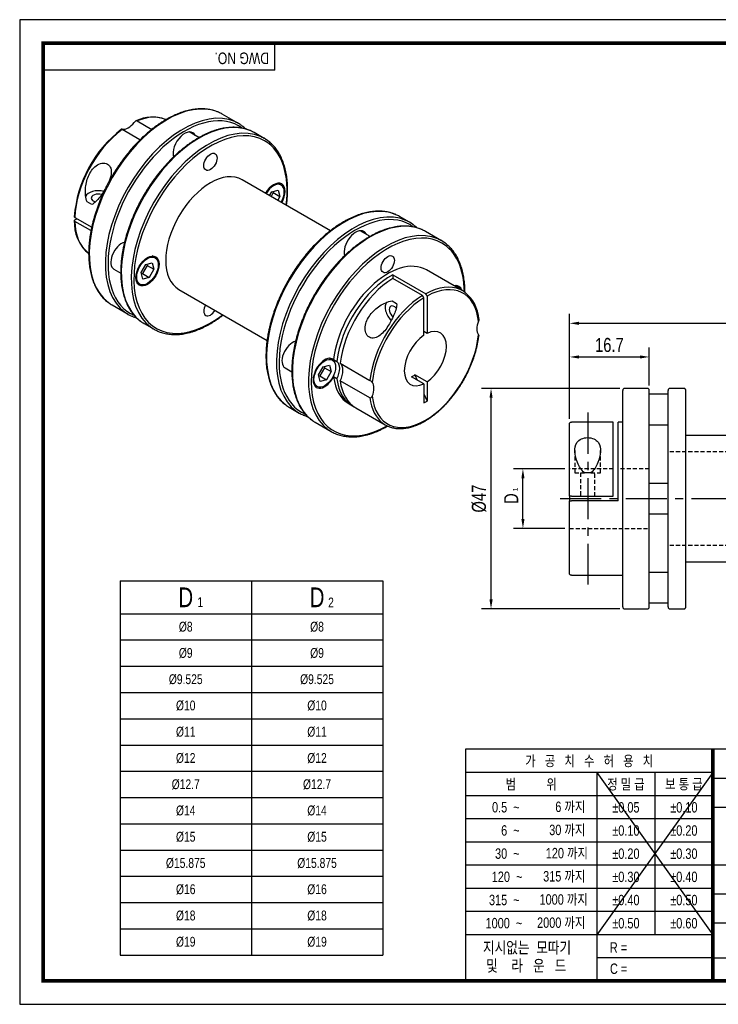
# Model space of a CAD drawing. Header units: millimetres. Extents: x 0 to 297, y 0 to 210.
# Tile 1 of 2: x 0 to 149, y 0 to 210. Entities that reach past the tile are written whole.
import ezdxf
from ezdxf.enums import TextEntityAlignment as Align

# ---------------------------------------------------------------- set-up
doc = ezdxf.new("R2010")
doc.units = ezdxf.units.MM
doc.header["$LTSCALE"] = 7
for name, pattern in [('CENTER', [2, 1.25, -0.25, 0.25, -0.25]), ('CENTER2', [1.125, 0.75, -0.125, 0.125, -0.125]), ('DASHED', [0.75, 0.5, -0.25]), ('HIDDEN', [0.375, 0.25, -0.125]), ('HIDDEN2', [0.1875, 0.125, -0.0625]), ('PHANTOM2', [1.25, 0.625, -0.125, 0.125, -0.125, 0.125, -0.125])]:
    doc.linetypes.add(name, pattern=pattern)
doc.layers.get('0').update_dxf_attribs({"linetype": 'CONTINUOUS'})
doc.layers.get('Defpoints').update_dxf_attribs({"linetype": 'CONTINUOUS'})
for name, color, linetype in [('BM', 2, 'CONTINUOUS'), ('C', 1, 'CENTER2'), ('CT', 1, 'CENTER'), ('D', 7, 'CONTINUOUS'), ('DIM', 7, 'CONTINUOUS'), ('H', 3, 'HIDDEN'), ('HD', 4, 'DASHED'), ('P', 4, 'PHANTOM2')]:
    doc.layers.add(name, color=color, linetype=linetype)
doc.styles.get("Standard").update_dxf_attribs({"font": 'Gulim.ttf', "width": 0.8, "height": 3})
doc.dimstyles.new('LIM', dxfattribs={"dimtxt": 2, "dimasz": 2, "dimexe": 2, "dimexo": 1, "dimgap": 1, "dimtad": 1, "dimdec": 3, "dimzin": 9, "dimdsep": 46, "dimtxsty": 'Standard', "dimcen": 3, "dimclrd": 1, "dimclre": 1, "dimadec": 0, "dimazin": 0, "dimtfac": 1, "dimtdec": 3, "dimtmove": 0, "dimatfit": 3, "dimfxl": 0, "dimtolj": 1, "dimtzin": 0, "dimarcsym": 0})

# ---------------------------------------------------------------- blocks, each defined once
blk = doc.blocks.new('*D118')
at = {"layer": 'Defpoints', "color": 0}
for p in [(207.75, 145.25), (207.75, 123.95), (117.25, 123.85)]:
    blk.add_point(p, dxfattribs=at)
at = {"layer": 'DIM', "color": 1, "lineweight": -2}
for p, q in [((117.25, 124.85), (117.25, 147.25)), ((207.75, 124.95), (207.75, 147.25)), ((119.25, 145.25), (205.75, 145.25))]:
    blk.add_line(p, q, dxfattribs=at)
at = {"layer": 'DIM', "color": 1}
for points in [[(119.25, 145.58), (119.25, 144.91), (117.25, 145.25)], [(205.75, 145.58), (205.75, 144.91), (207.75, 145.25)]]:
    blk.add_solid(points, dxfattribs=at)
at = {"layer": 'DIM', "color": 0, "insert": (162.5, 147.78), "char_height": 3, "attachment_point": 5}
blk.add_mtext('\\A1;90.5', dxfattribs=at)
blk = doc.blocks.new('*D119')
at = {"layer": 'Defpoints', "color": 0}
for p in [(134.25, 138.07), (134.25, 130.95), (117.25, 123.85)]:
    blk.add_point(p, dxfattribs=at)
at = {"layer": 'DIM', "color": 1, "lineweight": -2}
for p, q in [((117.25, 124.85), (117.25, 140.07)), ((134.25, 131.95), (134.25, 140.07)), ((119.25, 138.07), (132.25, 138.07))]:
    blk.add_line(p, q, dxfattribs=at)
at = {"layer": 'DIM', "color": 1}
for points in [[(119.25, 138.4), (119.25, 137.73), (117.25, 138.07)], [(132.25, 138.4), (132.25, 137.73), (134.25, 138.07)]]:
    blk.add_solid(points, dxfattribs=at)
at = {"layer": 'DIM', "color": 0, "insert": (125.75, 140.61), "char_height": 3, "attachment_point": 5}
blk.add_mtext('\\A1;16.7', dxfattribs=at)
blk = doc.blocks.new('*D120')
at = {"layer": 'Defpoints', "color": 0}
for p in [(107.31, 114.2), (117.25, 114.2), (117.25, 101.5)]:
    blk.add_point(p, dxfattribs=at)
at = {"layer": 'DIM', "color": 1, "lineweight": -2}
for p, q in [((116.25, 114.2), (105.31, 114.2)), ((107.31, 103.5), (107.31, 112.2)), ((116.25, 101.5), (105.31, 101.5))]:
    blk.add_line(p, q, dxfattribs=at)
at = {"layer": 'DIM', "color": 1}
for points in [[(106.98, 112.2), (107.64, 112.2), (107.31, 114.2)], [(106.98, 103.5), (107.64, 103.5), (107.31, 101.5)]]:
    blk.add_solid(points, dxfattribs=at)
at = {"layer": 'DIM', "color": 0, "insert": (104.81, 107.85), "char_height": 3, "attachment_point": 5, "rotation": 90}
blk.add_mtext('\\A1;D', dxfattribs=at)
blk = doc.blocks.new('*D121')
at = {"layer": 'Defpoints', "color": 0}
for p in [(100.51, 131.35), (128.98, 131.35), (128.98, 84.35)]:
    blk.add_point(p, dxfattribs=at)
at = {"layer": 'DIM', "color": 1, "lineweight": -2}
for p, q in [((127.98, 131.35), (98.51, 131.35)), ((100.51, 86.35), (100.51, 129.35)), ((127.98, 84.35), (98.51, 84.35))]:
    blk.add_line(p, q, dxfattribs=at)
at = {"layer": 'DIM', "color": 1}
for points in [[(100.18, 129.35), (100.85, 129.35), (100.51, 131.35)], [(100.18, 86.35), (100.85, 86.35), (100.51, 84.35)]]:
    blk.add_solid(points, dxfattribs=at)
at = {"layer": 'DIM', "color": 0, "insert": (97.97, 107.85), "char_height": 3, "attachment_point": 5, "rotation": 90}
blk.add_mtext('\\A1;%%c47', dxfattribs=at)

msp = doc.modelspace()

# ---------------------------------------------------------------- linework, layer by layer
for p, q in [((54.43705, 199.23234), (54.43705, 205)), ((54.43705, 199.23234), (5, 199.23234)), ((21.40367, 90.30232), (77.40367, 90.30232)), ((21.40367, 90.30232), (21.40367, 10.50232)), ((77.40367, 90.30232), (77.40367, 10.50232)), ((95.07575, 54.43705), (95.07575, 5)), ((147.8086, 54.43705), (95.07575, 54.43705)), ((292, 54.43705), (147.8086, 54.43705)), ((147.8086, 54.43705), (147.8086, 5)), ((147.8086, 49.42948), (95.07575, 49.42948)), ((147.8086, 49.42948), (123.09008, 14.82355)), ((123.09008, 49.42948), (147.8086, 14.82355)), ((123.09008, 49.42948), (123.09008, 5)), ((135.44934, 49.42948), (135.44934, 14.82355)), ((147.8086, 48.25742), (292, 48.25742)), ((147.8086, 44.48577), (95.07575, 44.48577)), ((147.8086, 42.07779), (292, 42.07779)), ((147.8086, 39.54207), (95.07575, 39.54207)), ((147.8086, 34.59837), (95.07575, 34.59837)), ((147.8086, 29.65466), (95.07575, 29.65466)), ((147.8086, 29.71852), (292, 29.71852)), ((147.8086, 24.71096), (95.07575, 24.71096)), ((147.8086, 23.53889), (221.96418, 23.53889)), ((147.8086, 19.76725), (95.07575, 19.76725)), ((147.8086, 17.35926), (292, 17.35926)), ((147.8086, 14.82355), (95.07575, 14.82355)), ((21.40367, 10.50232), (77.40367, 10.50232)), ((147.8086, 9.87984), (123.09008, 9.87984)), ((147.8086, 9.87984), (221.96418, 9.87984))]:
    msp.add_line(p, q)
at = {"color": 4}
for p, q in [((49.40367, 90.30232), (49.40367, 10.50232)), ((21.40367, 83.30232), (77.40367, 83.30232))]:
    msp.add_line(p, q, dxfattribs=at)
at = {"color": 1}
for p, q in [((21.40367, 77.70232), (77.40367, 77.70232)), ((21.40367, 72.10232), (77.40367, 72.10232)), ((21.40367, 66.50232), (77.40367, 66.50232)), ((21.40367, 60.90232), (77.40367, 60.90232)), ((21.40367, 55.30232), (77.40367, 55.30232)), ((21.40367, 49.70232), (77.40367, 49.70232)), ((21.40367, 44.10232), (77.40367, 44.10232)), ((21.40367, 38.50232), (77.40367, 38.50232)), ((21.40367, 32.90232), (77.40367, 32.90232)), ((21.40367, 27.30232), (77.40367, 27.30232)), ((21.40367, 21.70232), (77.40367, 21.70232)), ((21.40367, 16.10232), (77.40367, 16.10232))]:
    msp.add_line(p, q, dxfattribs=at)
msp.add_lwpolyline([(297, 210), (0, 210), (0, 0), (297, 0)], close=True)
msp.add_lwpolyline([(292, 205, 0.8, 0.8, 0), (5, 205, 0.8, 0.8, 0), (5, 5, 0.8, 0.8, 0), (292, 5, 0.8, 0.8, 0)], format="xyseb", close=True)
at = {"const_width": 0.82395}
msp.add_lwpolyline([(147.8086, 5), (147.8086, 54.43705)], dxfattribs=at)
at = {"layer": 'BM', "linetype": 'Continuous'}
for p, q in [((46.6319, 187.86952), (43.19065, 189.85633)), ((25.03699, 188.40448), (28.16272, 186.59984)), ((25.63184, 184.3424), (21.81655, 186.54516)), ((38.23008, 184.85107), (36.14023, 186.05764)), ((52.14733, 184.68518), (50.02601, 185.90993)), ((66.25144, 164.99517), (47.43018, 175.86163)), ((55.74021, 174.74159), (55.09069, 175.11659)), ((53.28167, 172.48327), (53.74918, 173.29303)), ((54.06702, 173.10953), (53.5995, 172.29977)), ((53.74918, 173.29303), (55.11521, 173.65906)), ((53.99985, 173.3602), (54.06702, 173.10953)), ((54.06702, 173.10953), (55.48123, 172.29303)), ((55.48123, 172.29303), (55.01372, 171.48327)), ((55.11521, 173.65906), (55.48123, 172.29303)), ((15.35959, 170.57816), (14.3942, 171.13553)), ((83.11861, 166.80391), (80.99729, 168.02865)), ((11.76487, 167.80679), (15.35267, 165.73537)), ((15.20233, 165.00567), (11.76487, 166.99029)), ((11.765, 167.31697), (12.18913, 167.56184)), ((74.71679, 163.78545), (72.62694, 164.99203)), ((89.95398, 162.85751), (86.51272, 164.84432)), ((28.87015, 159.22815), (28.22063, 159.60315)), ((25.87912, 156.04754), (26.87912, 157.7796)), ((27.19696, 157.59609), (26.19696, 155.86404)), ((26.87912, 157.7796), (28.24515, 158.14562)), ((27.12979, 157.84676), (27.19696, 157.59609)), ((27.19696, 157.59609), (28.61117, 156.7796)), ((28.24515, 158.14562), (28.61117, 156.7796)), ((20.10472, 156.78332), (21.54476, 155.95192)), ((26.24515, 154.68152), (25.87912, 156.04754)), ((26.19696, 155.86404), (25.94629, 155.79687)), ((26.19696, 155.86404), (27.61117, 155.04754)), ((28.61117, 156.7796), (27.61117, 155.04754)), ((79.54748, 155.6045), (86.57141, 151.54923)), ((79.54748, 155.6045), (79.54748, 154.788)), ((94.46785, 152.16852), (86.73682, 156.63203)), ((24.97063, 153.97399), (25.62015, 153.59899)), ((27.61117, 155.04754), (26.24515, 154.68152)), ((85.8643, 151.14098), (79.54748, 154.788)), ((33.93018, 152.47894), (52.75103, 141.61272)), ((93.54685, 152.91391), (92.89733, 153.28891)), ((19.69065, 149.15314), (23.1319, 147.16633)), ((79.39594, 150.0287), (80.36134, 149.47133)), ((86.14714, 142.68033), (86.14714, 150.65093)), ((86.85425, 151.05918), (86.85425, 143.08858)), ((26.52601, 145.20674), (28.64733, 143.98199)), ((86.85425, 143.08858), (86.14714, 143.49683)), ((66.67679, 137.40048), (66.02727, 137.77548)), ((66.93121, 137.53029), (67.63831, 137.12205)), ((68.34542, 136.7138), (74.66224, 133.06678)), ((56.59143, 135.71771), (58.03147, 134.88631)), ((63.68577, 134.21987), (64.68577, 135.95192)), ((65.0036, 135.76842), (64.0036, 134.03637)), ((64.68577, 135.95192), (66.05179, 136.31795)), ((64.93644, 136.01909), (65.0036, 135.76842)), ((65.0036, 135.76842), (66.41782, 134.95192)), ((66.41782, 134.95192), (65.41782, 133.21987)), ((66.05179, 136.31795), (66.41782, 134.95192)), ((64.05179, 132.85384), (63.68577, 134.21987)), ((64.0036, 134.03637), (63.75293, 133.9692)), ((64.0036, 134.03637), (65.41782, 133.21987)), ((65.41782, 133.21987), (64.05179, 132.85384)), ((67.63831, 133.40341), (66.93121, 133.81166)), ((74.66224, 129.34814), (68.34542, 132.99516)), ((86.14714, 132.34302), (83.54419, 133.84584)), ((84.25129, 134.25408), (84.77025, 133.13797)), ((86.85425, 132.75127), (84.25129, 134.25408)), ((86.14714, 132.34302), (86.14714, 128.24766)), ((86.85425, 132.75127), (86.85425, 128.65591)), ((62.77727, 132.14631), (63.42679, 131.77131)), ((128.58497, 84.74729), (128.58497, 130.94729)), ((133.85164, 131.34729), (128.98497, 131.34729)), ((134.25164, 84.74729), (134.25164, 130.94729)), ((138.25164, 84.74729), (138.25164, 130.94729)), ((141.65164, 131.34729), (138.65164, 131.34729)), ((142.05164, 84.74729), (142.05164, 130.94729)), ((86.14714, 130.17668), (86.85425, 128.65591)), ((86.14714, 128.24766), (86.85425, 128.65591)), ((138.25164, 130.09729), (134.25164, 130.09729)), ((57.49729, 127.32546), (59.61861, 126.10072)), ((70.23682, 128.05319), (70.94393, 127.64495)), ((71.65103, 127.2367), (77.96785, 123.58968)), ((63.01272, 124.14112), (66.45398, 122.15431)), ((126.58497, 124.1894), (117.65164, 124.1894)), ((126.58497, 108.34729), (126.58497, 124.1894)), ((127.58497, 107.34729), (127.58497, 124.1894)), ((128.58497, 124.1894), (127.58497, 124.1894)), ((117.25164, 108.34729), (117.25164, 123.84624)), ((134.25164, 123.59729), (138.25164, 123.59729)), ((157.59652, 121.34729), (142.05164, 121.34729)), ((138.25164, 111.09729), (134.25164, 111.09729)), ((117.65164, 108.34729), (117.25164, 108.34729)), ((117.25164, 108.34729), (117.25164, 107.34729)), ((117.25164, 91.84835), (117.25164, 107.34729)), ((117.25164, 107.34729), (117.65164, 107.34729)), ((117.65164, 108.34729), (126.58497, 108.34729)), ((127.58497, 107.34729), (117.65164, 107.34729)), ((134.25164, 104.59729), (138.25164, 104.59729)), ((142.05164, 94.34729), (157.59652, 94.34729)), ((117.65164, 91.50519), (128.58497, 91.50519)), ((138.25164, 92.09729), (134.25164, 92.09729)), ((128.98497, 84.34729), (133.85164, 84.34729)), ((134.25164, 85.59729), (138.25164, 85.59729)), ((138.65164, 84.34729), (141.65164, 84.34729))]:
    msp.add_line(p, q, dxfattribs=at)
for centre, radius, start, end in [((28.2988, 181.27462), 7.94467, 69.5293077, 116.314844), ((37.73484, 165.95107), 26.16346, 127.7751441, 175.5639536), ((20.21652, 166.7143), 8.57903, 177.0860601, 229.465493), ((86.22984, 151.02544), 0.62532, 3.0931183, 56.8913089), ((89.97761, 145.67081), 7.93675, 3.6966697, 50.9027948), ((85.52273, 150.61719), 0.62532, 3.0931182, 56.891309), ((73.78768, 131.41017), 1.87329, 41.6364203, 62.1694587), ((128.98497, 130.94729), 0.4, 90, 180), ((133.85164, 130.94729), 0.4, 0, 90), ((138.65164, 130.94729), 0.4, 90, 180), ((141.65164, 130.94729), 0.4, 0, 90), ((128.98497, 84.74729), 0.4, 180, 270), ((133.85164, 84.74729), 0.4, 270, 0), ((138.65164, 84.74729), 0.4, 180, 270), ((141.65164, 84.74729), 0.4, 270, 0)]:
    msp.add_arc(centre, radius, start, end, dxfattribs=at)
for centre, major_axis, ratio, start_param, end_param in [((31.44065, 169.50473), (-11.75, -20.3516), 0.577350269, 3.20450987, 6.216325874), ((34.8819, 167.51792), (11.75, 20.3516), 0.577350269, 0.065087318, 3.07977291), ((35.16474, 167.35462), (-11.55, -20.00519), 0.577350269, 3.076388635, 6.283185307), ((38.27601, 165.55833), (11.75, 20.3516), 0.577350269, 0.06277459, 3.076603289), ((23.42677, 174.13155), (-8.25, -14.28942), 0.577350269, 3.208502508, 3.788537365), ((31.44065, 169.50473), (-11.75, -20.3516), 0.577350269, 3.141592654, 3.20450987), ((23.14393, 189.80828), (-1.75, -3.03109), 0.577350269, 0.244882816, 1.32591351), ((40.39733, 164.33359), (-11.75, -20.3516), 0.577350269, 3.208449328, 6.220124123), ((40.68018, 164.17029), (11.55, 20.00519), 0.577350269, 0, 4.088229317), ((23.42677, 174.13155), (-8.25, -14.28942), 0.577350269, 3.200608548, 3.208502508), ((34.8819, 167.51792), (11.75, 20.3516), 0.577350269, 0, 0.065087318), ((34.8819, 167.51792), (11.75, 20.3516), 0.577350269, 6.220124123, 6.283185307), ((23.42677, 174.13155), (8.25, 14.28942), 0.577350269, 0.923851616, 2.32588682), ((35.16474, 182.86806), (-1.75, -3.03109), 0.577350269, 2.761341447, 5.77666073), ((38.27601, 165.55833), (11.75, 20.3516), 0.577350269, 0, 0.06277459), ((40.39733, 164.33359), (-11.75, -20.3516), 0.577350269, 3.07977291, 3.208449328), ((40.68018, 164.17029), (11.55, 20.00519), 0.577350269, 5.336548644, 6.283185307), ((40.68018, 164.17029), (-6.75, -11.69134), 0.577350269, 3.141592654, 6.283185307), ((54.11521, 171.92701), (1.75, 3.03109), 0.577350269, 0, 1.552232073), ((54.11521, 171.92701), (1.625, 2.81458), 0.577350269, 0, 1.55080387), ((54.11521, 171.92701), (1.625, 2.81458), 0.577350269, 4.732381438, 6.283185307), ((54.11521, 171.92701), (1.75, 3.03109), 0.577350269, 4.730953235, 6.283185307), ((16.76058, 171.94439), (2.75, 0), 0.577350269, 1.129064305, 2.929788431), ((16.76058, 171.94439), (1.5, 0), 0.577350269, 1.067256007, 4.315657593), ((69.24729, 147.67706), (11.75, 20.3516), 0.577350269, 0.062917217, 3.07473322), ((71.36861, 146.45231), (-11.75, -20.3516), 0.577350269, 3.206679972, 6.221365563), ((71.65145, 146.28901), (11.55, 20.00519), 0.577350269, 0, 3.207309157), ((74.76272, 144.49272), (11.75, 20.3516), 0.577350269, 0.06277459, 3.076603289), ((69.24729, 147.67706), (11.75, 20.3516), 0.577350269, 0, 0.062917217), ((23.42677, 174.13155), (8.25, 14.28942), 0.577350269, 2.38650216, 3.077443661), ((78.20398, 142.50591), (-11.75, -20.3516), 0.577350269, 3.208449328, 6.220124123), ((71.36861, 146.45231), (-11.75, -20.3516), 0.577350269, 3.07853147, 3.206679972), ((71.65145, 146.28901), (11.55, 20.00519), 0.577350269, 6.217981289, 6.283185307), ((78.48682, 142.34261), (11.55, 20.00519), 0.577350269, 0, 3.917759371), ((71.65145, 161.80245), (1.75, 3.03109), 0.577350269, 0, 2.634984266), ((71.65145, 161.80245), (1.75, 3.03109), 0.577350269, 5.9029341, 6.283185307), ((74.76272, 144.49272), (11.75, 20.3516), 0.577350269, 0, 0.06277459), ((21.72972, 159.59791), (-1.625, -2.81458), 0.577350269, 3.651842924, 6.283185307), ((78.20398, 142.50591), (-11.75, -20.3516), 0.577350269, 3.07977291, 3.208449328), ((78.48682, 142.34261), (11.55, 20.00519), 0.577350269, 5.507018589, 6.283185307), ((23.42677, 174.13155), (8.25, 14.28942), 0.577350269, 3.077443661, 3.082190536), ((78.48682, 142.34261), (-8.25, -14.28942), 0.577350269, 3.141592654, 5.359333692), ((79.19393, 141.93436), (8.25, 14.28942), 0.577350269, 0.755090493, 2.217741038), ((79.90103, 141.52612), (8.25, 14.28942), 0.577350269, 0.815705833, 2.217741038), ((86.21785, 137.8791), (-8.25, -14.28942), 0.577350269, 3.204676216, 3.896683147), ((86.5007, 137.7158), (-8.05, -13.94301), 0.577350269, 2.468293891, 3.895929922), ((91.92185, 150.09933), (1.75, 3.03109), 0.577350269, 5.779285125, 6.78708549), ((91.92185, 150.09933), (-1.625, -2.81458), 0.577350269, 2.802533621, 3.480651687), ((86.21785, 137.8791), (-8.25, -14.28942), 0.577350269, 3.079946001, 3.204676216), ((31.44065, 169.50473), (-11.75, -20.3516), 0.577350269, 6.216325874, 6.283185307), ((40.68018, 148.65685), (1, 1.73205), 0.577350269, 1.603287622, 4.679897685), ((40.68018, 148.65685), (-1, -1.73205), 0.577350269, 4.744880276, 6.283185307), ((86.21785, 137.8791), (-8.25, -14.28942), 0.577350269, 3.957298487, 5.359333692), ((86.5007, 137.7158), (8.05, 13.94301), 0.577350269, 0.816459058, 2.244095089), ((79.87864, 147.57493), (1.375, -2.38157), 0.577350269, 3.354561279, 5.154652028), ((34.8819, 167.51792), (11.75, 20.3516), 0.577350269, 3.07977291, 3.208449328), ((35.16474, 167.35462), (-11.55, -20.00519), 0.577350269, 0, 0.065716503), ((40.68018, 148.65685), (-1, -1.73205), 0.577350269, 0, 1.538305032), ((79.87864, 147.57493), (-0.75, 1.29904), 0.577350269, 0, 2.075280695), ((79.87864, 147.57493), (-0.75, 1.29904), 0.577350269, 5.105016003, 6.283185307), ((38.27601, 165.55833), (11.75, 20.3516), 0.577350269, 3.076603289, 3.141592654), ((99.93573, 145.47252), (-1.75, -3.03109), 0.577350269, 4.957271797, 6.038302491), ((40.39733, 164.33359), (-11.75, -20.3516), 0.577350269, 6.220124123, 6.283185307), ((40.39733, 164.33359), (-11.75, -20.3516), 0.577350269, 0, 0.065087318), ((86.5007, 137.7158), (-3.175, -5.49926), 0.577350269, 0.864219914, 3.848169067), ((58.21643, 138.5323), (1.625, 2.81458), 0.577350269, 0.51025027, 3.141592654), ((86.5007, 137.7158), (8.05, 13.94301), 0.577350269, 2.468293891, 5.385687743), ((86.5007, 137.7158), (3.175, 5.49926), 0.577350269, 0.864219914, 3.848169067), ((65.05179, 134.5859), (-1.75, -3.03109), 0.577350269, 3.064602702, 7.930971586), ((65.7589, 134.17765), (1.75, 3.03109), 0.577350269, 4.789378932, 6.206195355), ((66.466, 133.7694), (1.75, 3.03109), 0.577350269, 4.789378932, 6.206195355), ((78.48682, 142.34261), (8.25, 14.28942), 0.577350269, 2.494647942, 3.141592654), ((79.19393, 141.93436), (8.25, 14.28942), 0.577350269, 2.494647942, 3.184460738), ((79.90103, 141.52612), (8.25, 14.28942), 0.577350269, 2.494647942, 3.141592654), ((73.06567, 129.95908), (1.75, 3.03109), 0.577350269, 4.957271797, 6.038302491), ((80.61261, 141.11529), (2.81592, -7.31643), 0.656786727, 0.024242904, 0.181886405), ((86.21785, 137.8791), (8.25, 14.28942), 0.577350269, 2.494647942, 3.074690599), ((69.24729, 147.67706), (11.75, 20.3516), 0.577350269, 3.07473322, 3.141592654), ((71.36861, 146.45231), (-11.75, -20.3516), 0.577350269, 6.221365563, 6.283185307), ((71.36861, 146.45231), (-11.75, -20.3516), 0.577350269, 0, 0.066856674), ((74.76272, 144.49272), (11.75, 20.3516), 0.577350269, 3.076603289, 3.141592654), ((86.21785, 137.8791), (8.25, 14.28942), 0.577350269, 3.074690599, 3.203253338), ((78.20398, 142.50591), (-11.75, -20.3516), 0.577350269, 6.220124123, 6.283185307), ((78.20398, 142.50591), (-11.75, -20.3516), 0.577350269, 0, 0.065087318)]:
    msp.add_ellipse(centre, major_axis=major_axis, ratio=ratio, start_param=start_param, end_param=end_param, dxfattribs=at)
for centre, major_axis in [((40.68018, 179.68372), (1, 1.73205)), ((40.68018, 179.68372), (-1, -1.73205)), ((27.24515, 156.41357), (1.75, 3.03109)), ((27.24515, 156.41357), (-1.625, -2.81458)), ((78.48682, 157.85605), (1, 1.73205)), ((78.48682, 157.85605), (1, 1.73205)), ((65.05179, 134.5859), (1.625, 2.81458))]:
    msp.add_ellipse(centre, major_axis=major_axis, ratio=0.577350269, dxfattribs=at)
for points, knots in [([(42.40098, 190.25212), (42.2925, 190.30053), (42.05074, 190.40751), (41.60418, 190.56447), (41.09438, 190.71211), (40.56608, 190.82961), (40.02571, 190.91613), (39.47247, 190.97166), (38.90753, 190.99603), (38.33159, 190.98916), (37.74553, 190.95101), (37.15022, 190.88158), (36.54657, 190.78095), (35.93551, 190.64927), (35.31796, 190.48671), (34.69489, 190.29353), (34.06722, 190.07005), (33.43592, 189.8166), (32.80191, 189.53361), (32.16615, 189.22151), (31.52955, 188.8808), (30.89304, 188.51202), (30.25756, 188.11572), (29.62399, 187.69253), (28.99325, 187.24308), (28.36622, 186.76804), (27.74379, 186.26812), (27.12683, 185.74406), (26.51623, 185.19664), (25.91283, 184.62664), (25.31749, 184.03491), (24.73104, 183.4223), (24.15431, 182.7897), (23.58812, 182.13802), (23.03326, 181.46822), (22.49052, 180.78124), (21.96067, 180.07809), (21.44446, 179.35976), (20.94262, 178.6273), (20.45587, 177.88175), (19.9849, 177.12418), (19.53037, 176.35568), (19.09295, 175.57734), (18.67326, 174.79029), (18.2719, 173.99564), (17.88944, 173.19453), (17.52644, 172.38811), (17.18343, 171.57753), (16.8609, 170.76393), (16.55931, 169.94849), (16.27912, 169.13236), (16.02073, 168.3167), (15.78453, 167.50268), (15.57087, 166.69145), (15.38007, 165.88415), (15.21243, 165.08195), (15.06821, 164.28598), (14.94764, 163.49737), (14.85093, 162.71725), (14.77823, 161.94672), (14.7297, 161.18688), (14.70543, 160.43883), (14.7055, 159.70363), (14.72996, 158.98236), (14.77882, 158.27605), (14.85204, 157.58575), (14.94956, 156.91249), (15.07129, 156.25727), (15.21708, 155.62109), (15.38676, 155.00492), (15.58008, 154.40971), (15.79678, 153.8364), (16.03652, 153.28588), (16.29893, 152.75904), (16.58359, 152.25669), (16.88998, 151.77965), (17.21766, 151.32855), (17.56581, 150.90447), (17.93477, 150.50648), (18.32036, 150.14085), (18.65454, 149.85565), (18.84331, 149.71908), (18.90838, 149.67222)], [0, 0, 0, 0, 0.007679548, 0.020152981, 0.032637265, 0.045136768, 0.057654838, 0.070193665, 0.082754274, 0.095336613, 0.107939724, 0.120561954, 0.133201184, 0.145855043, 0.158521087, 0.171196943, 0.183880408, 0.196569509, 0.209262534, 0.221958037, 0.234654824, 0.24735181, 0.260048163, 0.272743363, 0.285437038, 0.298128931, 0.310818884, 0.323506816, 0.33619271, 0.348876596, 0.361558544, 0.374238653, 0.386917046, 0.39959386, 0.412269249, 0.424943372, 0.437616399, 0.450288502, 0.462959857, 0.475630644, 0.488301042, 0.500971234, 0.513641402, 0.526311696, 0.538982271, 0.551653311, 0.564325, 0.57699752, 0.589671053, 0.602345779, 0.615021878, 0.62769952, 0.640378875, 0.6530601, 0.66574334, 0.678428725, 0.69111636, 0.703806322, 0.716498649, 0.729193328, 0.741890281, 0.754589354, 0.767290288, 0.779992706, 0.792696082, 0.80539955, 0.818102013, 0.830802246, 0.843498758, 0.856189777, 0.86887326, 0.881546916, 0.894208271, 0.906854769, 0.919483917, 0.932093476, 0.94468168, 0.957247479, 0.969790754, 0.982312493, 0.994814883, 1, 1, 1, 1]), ([(25.03699, 188.40448), (24.98987, 188.43168), (24.93224, 188.43871), (24.81442, 188.41899), (24.75533, 188.3931), (24.59047, 188.29118), (24.49678, 188.19398), (24.41744, 188.0932)], [0, 0, 0, 0, 0.25, 0.25, 0.5, 0.5, 1, 1, 1, 1]), ([(49.23923, 186.3069), (49.21879, 186.31661), (49.0516, 186.39584), (48.69045, 186.5316), (48.18982, 186.69532), (47.66794, 186.82804), (47.13429, 186.93013), (46.58722, 187.00125), (46.02811, 187.04129), (45.45758, 187.05012), (44.87651, 187.02768), (44.28573, 186.97396), (43.68616, 186.88899), (43.0787, 186.77289), (42.46429, 186.62581), (41.84388, 186.44798), (41.2184, 186.23968), (40.5888, 186.00124), (39.95604, 185.73303), (39.32104, 185.4355), (38.68474, 185.10909), (38.04808, 184.75434), (37.41196, 184.37179), (36.77732, 183.96204), (36.14504, 183.52569), (35.51604, 183.06342), (34.89119, 182.57591), (34.27138, 182.06388), (33.65747, 181.5281), (33.05035, 180.96934), (32.45085, 180.38842), (31.85983, 179.78618), (31.27812, 179.16351), (30.70653, 178.52131), (30.14588, 177.86049), (29.59695, 177.18201), (29.06055, 176.48688), (28.53733, 175.77595), (28.02842, 175.05084), (27.53313, 174.31032), (27.0574, 173.56393), (26.66509, 172.91739), (26.45814, 172.56193), (26.3796, 172.42673)], [0, 0, 0, 0, 0.002925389, 0.027829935, 0.052751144, 0.077698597, 0.10268005, 0.127701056, 0.15276482, 0.177872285, 0.203022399, 0.2282125, 0.253438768, 0.278696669, 0.303981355, 0.329287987, 0.354611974, 0.379949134, 0.405295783, 0.430648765, 0.456005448, 0.481363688, 0.506721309, 0.53207711, 0.557430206, 0.582779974, 0.608126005, 0.633468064, 0.658806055, 0.684139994, 0.709469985, 0.734796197, 0.760118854, 0.785438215, 0.810754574, 0.836068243, 0.861379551, 0.88668884, 0.911996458, 0.93730276, 0.962608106, 0.987912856, 1, 1, 1, 1]), ([(48.20424, 186.68842), (48.13633, 186.75322), (47.93667, 186.93779), (47.65406, 187.17813), (47.45209, 187.32394), (47.37101, 187.38215)], [0.97444290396, 0.97444290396, 0.97444290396, 0.97444290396, 0.98104260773, 0.99354558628, 1, 1, 1, 1]), ([(21.87041, 186.62267), (21.79065, 186.63189), (21.72911, 186.63929), (21.70003, 186.62909), (21.70153, 186.62174), (21.73622, 186.5934), (21.76951, 186.57232), (21.81655, 186.54516)], [0, 0, 0, 0, 0.5, 0.5, 0.75, 0.75, 1, 1, 1, 1]), ([(56.89468, 170.40005), (56.90981, 170.51109), (56.95814, 170.88254), (57.02658, 171.5094), (57.08716, 172.2747), (57.12351, 173.02875), (57.13556, 173.77047), (57.12324, 174.49881), (57.08653, 175.2127), (57.02543, 175.91109), (56.93999, 176.59296), (56.83029, 177.25728), (56.69645, 177.90306), (56.53864, 178.52931), (56.35705, 179.13507), (56.15195, 179.7194), (55.92363, 180.28137), (55.67245, 180.8201), (55.39881, 181.33474), (55.10317, 181.82448), (54.78604, 182.28852), (54.4479, 182.72633), (54.08962, 183.13664), (53.71074, 183.5212), (53.31587, 183.87082), (53.02557, 184.1075), (52.88177, 184.20588), (52.87419, 184.21107)], [0.4074218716, 0.4074218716, 0.4074218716, 0.4074218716, 0.4181891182, 0.4435241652, 0.4688638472, 0.4942079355, 0.5195560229, 0.5449074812, 0.5702614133, 0.5956165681, 0.620970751, 0.6463217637, 0.671666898, 0.697002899, 0.7223259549, 0.7476317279, 0.7729154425, 0.7981720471, 0.8233964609, 0.8485839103, 0.8737303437, 0.8988328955, 0.9238903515, 0.9489035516, 0.9738756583, 0.9988122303, 1, 1, 1, 1]), ([(14.3942, 171.13553), (14.19386, 171.55633), (14.10715, 172.02411), (14.00428, 172.96214), (13.9986, 173.43046), (14.08668, 174.83417), (14.28636, 175.76396), (15.01559, 177.48387), (15.56849, 178.30103), (16.674, 179.10824), (17.09023, 179.30614), (17.94367, 179.45483), (18.36212, 179.39785), (19.03159, 179.01714), (19.27661, 178.69047), (19.52358, 177.91891), (19.53531, 177.47127), (19.40045, 176.47938), (19.23199, 175.93723), (19.01348, 175.41097)], [0, 0, 0, 0, 0.0625, 0.0625, 0.125, 0.125, 0.25, 0.25, 0.375, 0.375, 0.4375, 0.4375, 0.5, 0.5, 0.5625, 0.5625, 0.625, 0.625, 0.7004865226, 0.7004865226, 0.7004865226, 0.7004865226]), ([(18.16531, 173.74938), (17.82401, 173.17558), (17.45668, 172.64214), (16.81309, 171.81204), (16.54551, 171.49622), (15.98513, 170.9415), (15.69704, 170.68762), (15.35959, 170.57816)], [0.7836631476, 0.7836631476, 0.7836631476, 0.7836631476, 0.875, 0.875, 0.9375, 0.9375, 1, 1, 1, 1]), ([(26.3796, 172.42673), (26.29377, 172.27706), (26.08295, 171.90852), (25.71299, 171.23241), (25.30528, 170.44671), (24.91258, 169.64725), (24.54004, 168.84372), (24.18696, 168.03496), (23.85419, 167.22275), (23.54212, 166.40807), (23.25123, 165.59214), (22.98194, 164.7761), (22.73465, 163.96112), (22.50973, 163.14835), (22.30752, 162.33896), (22.12832, 161.53408), (21.97241, 160.73486), (21.84004, 159.94245), (21.73143, 159.15796), (21.64676, 158.38252), (21.58619, 157.61722), (21.54983, 156.86317), (21.53779, 156.12144), (21.55011, 155.39311), (21.58682, 154.67922), (21.64792, 153.98083), (21.73336, 153.29896), (21.84306, 152.63464), (21.9769, 151.98886), (22.13471, 151.36261), (22.31629, 150.75685), (22.5214, 150.17252), (22.74971, 149.61055), (23.0009, 149.07182), (23.27454, 148.55718), (23.57017, 148.06745), (23.88735, 147.60334), (24.2253, 147.16579), (24.58429, 146.75452), (24.96052, 146.37355), (25.36026, 146.01507), (25.61469, 145.81991), (25.76306, 145.70714)], [0, 0, 0, 0, 0.01335722, 0.038698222, 0.064040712, 0.089383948, 0.114728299, 0.14007413, 0.165421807, 0.190771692, 0.216124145, 0.241479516, 0.266838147, 0.292200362, 0.317566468, 0.34293674, 0.368311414, 0.393690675, 0.419074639, 0.444463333, 0.469856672, 0.495254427, 0.520656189, 0.54606133, 0.571468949, 0.596877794, 0.622285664, 0.647690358, 0.673089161, 0.698478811, 0.723855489, 0.749214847, 0.774552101, 0.799862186, 0.825140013, 0.850380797, 0.875580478, 0.900736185, 0.925846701, 0.950912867, 0.975937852, 1, 1, 1, 1]), ([(80.20762, 168.42445), (80.09914, 168.47285), (79.85738, 168.57984), (79.41083, 168.7368), (78.90102, 168.88443), (78.37272, 169.00194), (77.83235, 169.08845), (77.27911, 169.14399), (76.71417, 169.16836), (76.13823, 169.16149), (75.55217, 169.12333), (74.95687, 169.0539), (74.35322, 168.95328), (73.74215, 168.82159), (73.12461, 168.65903), (72.50153, 168.46586), (71.87386, 168.24237), (71.24256, 167.98893), (70.60856, 167.70593), (69.97279, 167.39383), (69.33619, 167.05313), (68.69969, 166.68434), (68.0642, 166.28805), (67.43063, 165.86486), (66.79989, 165.4154), (66.17286, 164.94036), (65.55043, 164.44045), (64.93348, 163.91639), (64.32287, 163.36896), (63.71947, 162.79896), (63.12413, 162.20723), (62.53768, 161.59462), (61.96095, 160.96202), (61.39476, 160.31035), (60.8399, 159.64054), (60.29716, 158.95357), (59.76731, 158.25041), (59.2511, 157.53209), (58.74927, 156.79962), (58.26251, 156.05407), (57.79154, 155.29651), (57.33702, 154.528), (56.8996, 153.74967), (56.4799, 152.96261), (56.07854, 152.16796), (55.69608, 151.36686), (55.33309, 150.56044), (54.99007, 149.74985), (54.66754, 148.93626), (54.36595, 148.12082), (54.08576, 147.30469), (53.82738, 146.48903), (53.59117, 145.675), (53.37751, 144.86377), (53.18672, 144.05648), (53.01908, 143.25428), (52.87486, 142.45831), (52.75429, 141.6697), (52.65757, 140.88957), (52.58487, 140.11904), (52.53634, 139.3592), (52.51207, 138.61115), (52.51215, 137.87596), (52.53661, 137.15468), (52.58546, 136.44837), (52.65868, 135.75808), (52.7562, 135.08482), (52.87793, 134.4296), (53.02373, 133.79342), (53.1934, 133.17725), (53.38672, 132.58204), (53.60342, 132.00872), (53.84316, 131.45821), (54.10558, 130.93136), (54.39023, 130.42901), (54.69663, 129.95198), (55.02431, 129.50088), (55.37245, 129.07679), (55.74142, 128.6788), (56.127, 128.31318), (56.46118, 128.02798), (56.64996, 127.8914), (56.71502, 127.84454)], [0, 0, 0, 0, 0.007679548, 0.020152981, 0.032637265, 0.045136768, 0.057654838, 0.070193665, 0.082754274, 0.095336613, 0.107939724, 0.120561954, 0.133201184, 0.145855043, 0.158521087, 0.171196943, 0.183880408, 0.196569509, 0.209262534, 0.221958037, 0.234654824, 0.24735181, 0.260048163, 0.272743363, 0.285437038, 0.298128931, 0.310818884, 0.323506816, 0.33619271, 0.348876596, 0.361558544, 0.374238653, 0.386917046, 0.39959386, 0.412269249, 0.424943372, 0.437616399, 0.450288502, 0.462959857, 0.475630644, 0.488301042, 0.500971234, 0.513641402, 0.526311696, 0.538982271, 0.551653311, 0.564325, 0.57699752, 0.589671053, 0.602345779, 0.615021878, 0.62769952, 0.640378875, 0.6530601, 0.66574334, 0.678428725, 0.69111636, 0.703806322, 0.716498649, 0.729193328, 0.741890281, 0.754589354, 0.767290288, 0.779992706, 0.792696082, 0.80539955, 0.818102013, 0.830802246, 0.843498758, 0.856189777, 0.86887326, 0.881546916, 0.894208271, 0.906854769, 0.919483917, 0.932093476, 0.94468168, 0.957247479, 0.969790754, 0.982312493, 0.994814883, 1, 1, 1, 1]), ([(11.765, 167.31697), (11.69123, 167.27438), (11.64783, 167.21469), (11.64767, 167.09278), (11.69015, 167.03343), (11.76487, 166.99029)], [0, 0, 0, 0, 0.5, 0.5, 1, 1, 1, 1]), ([(11.76487, 167.80679), (11.69009, 167.84997), (11.64768, 167.90993), (11.64775, 167.97167), (11.64778, 167.97312), (11.64783, 167.97457)], [0, 0, 0, 0, 0.5, 0.5, 0.5120271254, 0.5120271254, 0.5120271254, 0.5120271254]), ([(85.72594, 165.24129), (85.7055, 165.25099), (85.53831, 165.33023), (85.17716, 165.46599), (84.67653, 165.62971), (84.15465, 165.76243), (83.621, 165.86452), (83.07393, 165.93564), (82.51482, 165.97568), (81.94429, 165.98451), (81.36322, 165.96207), (80.77244, 165.90835), (80.17287, 165.82338), (79.56541, 165.70728), (78.951, 165.5602), (78.33059, 165.38237), (77.70511, 165.17407), (77.07551, 164.93562), (76.44275, 164.66742), (75.80775, 164.36988), (75.17145, 164.04348), (74.53479, 163.68873), (73.89867, 163.30618), (73.26403, 162.89642), (72.63175, 162.46008), (72.00275, 161.99781), (71.3779, 161.5103), (70.75809, 160.99827), (70.14418, 160.46249), (69.53706, 159.90372), (68.93756, 159.3228), (68.34654, 158.72057), (67.76483, 158.0979), (67.19324, 157.45569), (66.63259, 156.79488), (66.08366, 156.1164), (65.54726, 155.42127), (65.02404, 154.71034), (64.51513, 153.98523), (64.01984, 153.24471), (63.54411, 152.49832), (63.1518, 151.85177), (62.94485, 151.49632), (62.86631, 151.36112)], [0, 0, 0, 0, 0.002925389, 0.027829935, 0.052751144, 0.077698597, 0.10268005, 0.127701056, 0.15276482, 0.177872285, 0.203022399, 0.2282125, 0.253438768, 0.278696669, 0.303981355, 0.329287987, 0.354611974, 0.379949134, 0.405295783, 0.430648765, 0.456005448, 0.481363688, 0.506721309, 0.53207711, 0.557430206, 0.582779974, 0.608126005, 0.633468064, 0.658806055, 0.684139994, 0.709469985, 0.734796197, 0.760118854, 0.785438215, 0.810754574, 0.836068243, 0.861379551, 0.88668884, 0.911996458, 0.93730276, 0.962608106, 0.987912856, 1, 1, 1, 1]), ([(84.69095, 165.62281), (84.62304, 165.68761), (84.42338, 165.87218), (84.14077, 166.11252), (83.9388, 166.25833), (83.85772, 166.31653)], [0.97444290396, 0.97444290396, 0.97444290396, 0.97444290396, 0.98104260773, 0.99354558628, 1, 1, 1, 1]), ([(94.93795, 151.84302), (94.93808, 151.87556), (94.93864, 152.15339), (94.92988, 152.67113), (94.89317, 153.38502), (94.83207, 154.08342), (94.74663, 154.76528), (94.63693, 155.42961), (94.5031, 156.07538), (94.34528, 156.70163), (94.1637, 157.30739), (93.9586, 157.89172), (93.73028, 158.45369), (93.47909, 158.99243), (93.20545, 159.50706), (92.90981, 159.9968), (92.59268, 160.46085), (92.25454, 160.89866), (91.89626, 161.30896), (91.51738, 161.69352), (91.12251, 162.04314), (90.83222, 162.27982), (90.68842, 162.3782), (90.68083, 162.38339)], [0.5161976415, 0.5161976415, 0.5161976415, 0.5161976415, 0.5195560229, 0.5449074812, 0.5702614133, 0.5956165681, 0.620970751, 0.6463217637, 0.671666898, 0.697002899, 0.7223259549, 0.7476317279, 0.7729154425, 0.7981720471, 0.8233964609, 0.8485839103, 0.8737303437, 0.8988328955, 0.9238903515, 0.9489035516, 0.9738756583, 0.9988122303, 1, 1, 1, 1]), ([(62.86631, 151.36112), (62.78048, 151.21145), (62.56966, 150.84291), (62.1997, 150.16679), (61.79199, 149.3811), (61.39929, 148.58164), (61.02675, 147.7781), (60.67367, 146.96935), (60.3409, 146.15713), (60.02883, 145.34246), (59.73794, 144.52653), (59.46865, 143.71049), (59.22136, 142.89551), (58.99644, 142.08274), (58.79423, 141.27334), (58.61503, 140.46847), (58.45912, 139.66925), (58.32675, 138.87684), (58.21814, 138.09235), (58.13347, 137.31691), (58.0729, 136.55161), (58.03654, 135.79756), (58.0245, 135.05583), (58.03682, 134.3275), (58.07353, 133.61361), (58.13463, 132.91522), (58.22007, 132.23335), (58.32977, 131.56903), (58.46361, 130.92325), (58.62142, 130.297), (58.803, 129.69124), (59.00811, 129.10691), (59.23642, 128.54494), (59.48761, 128.00621), (59.76125, 127.49157), (60.05688, 127.00184), (60.37406, 126.53773), (60.71201, 126.10018), (61.071, 125.68891), (61.44723, 125.30793), (61.84697, 124.94946), (62.1014, 124.75429), (62.24977, 124.64153)], [0, 0, 0, 0, 0.01335722, 0.038698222, 0.064040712, 0.089383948, 0.114728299, 0.14007413, 0.165421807, 0.190771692, 0.216124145, 0.241479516, 0.266838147, 0.292200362, 0.317566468, 0.34293674, 0.368311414, 0.393690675, 0.419074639, 0.444463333, 0.469856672, 0.495254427, 0.520656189, 0.54606133, 0.571468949, 0.596877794, 0.622285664, 0.647690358, 0.673089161, 0.698478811, 0.723855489, 0.749214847, 0.774552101, 0.799862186, 0.825140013, 0.850380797, 0.875580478, 0.900736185, 0.925846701, 0.950912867, 0.975937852, 1, 1, 1, 1]), ([(80.36134, 149.47133), (80.43547, 149.1234), (80.35974, 148.7494), (80.1596, 147.98632), (80.02144, 147.60104), (79.54148, 146.42359), (79.13599, 145.61262), (78.15393, 144.03868), (77.55809, 143.24631), (76.49177, 142.41648), (76.10436, 142.20193), (75.30472, 142.02218), (74.90766, 142.06681), (74.23882, 142.44716), (73.97239, 142.78619), (73.67233, 143.5884), (73.63114, 144.05305), (73.77417, 145.42409), (74.19709, 146.29758), (75.32781, 147.8033), (76.02667, 148.43626), (77.20494, 149.22063), (77.61797, 149.45247), (78.48115, 149.83236), (78.93265, 149.9919), (79.39594, 150.0287)], [0, 0, 0, 0, 0.0625, 0.0625, 0.125, 0.125, 0.25, 0.25, 0.375, 0.375, 0.4375, 0.4375, 0.5, 0.5, 0.5625, 0.5625, 0.625, 0.625, 0.75, 0.75, 0.875, 0.875, 0.9375, 0.9375, 1, 1, 1, 1]), ([(29.46357, 143.57116), (29.47324, 143.56659), (29.63166, 143.49178), (29.98318, 143.36047), (30.48345, 143.19656), (31.00543, 143.06389), (31.53905, 142.96179), (32.08613, 142.89067), (32.64523, 142.85063), (33.21576, 142.8418), (33.79684, 142.86424), (34.38762, 142.91796), (34.98719, 143.00293), (35.59465, 143.11903), (36.20906, 143.26611), (36.82947, 143.44394), (37.45495, 143.65224), (38.08454, 143.89068), (38.71731, 144.15889), (39.35231, 144.45642), (39.9886, 144.78282), (40.62527, 145.13758), (41.26139, 145.52013), (41.89603, 145.92988), (42.5283, 146.36623), (43.0266, 146.73243), (43.31391, 146.95252), (43.39238, 147.0133)], [0, 0, 0, 0, 0.001384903, 0.0263279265, 0.0512876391, 0.0762736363, 0.101293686, 0.126353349, 0.1514558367, 0.1766020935, 0.2017910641, 0.2270200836, 0.2522853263, 0.2775822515, 0.3029060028, 0.3282517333, 0.3536148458, 0.3789911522, 0.4043769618, 0.4297691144, 0.4551649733, 0.4805623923, 0.5059591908, 0.5313541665, 0.5567464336, 0.5821353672, 0.5916923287, 0.5916923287, 0.5916923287, 0.5916923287]), ([(23.97259, 146.74851), (24.06254, 146.70853), (24.28911, 146.60851), (24.62248, 146.49191), (24.86717, 146.41681), (24.94198, 146.39491)], [0, 0, 0, 0, 0.00636371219, 0.01883773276, 0.02431237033, 0.02431237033, 0.02431237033, 0.02431237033]), ([(97.89901, 146.18352), (97.90238, 146.15489), (97.90339, 146.12542), (97.89861, 145.9667), (97.86127, 145.83697), (97.81366, 145.71787)], [0.385546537, 0.385546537, 0.385546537, 0.385546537, 0.5, 0.5, 1, 1, 1, 1]), ([(78.51822, 123.31249), (78.64375, 123.25816), (78.87663, 123.15866), (79.28934, 123.02538), (79.72699, 122.91709), (80.18136, 122.83911), (80.64739, 122.79229), (81.12534, 122.77665), (81.61394, 122.79235), (82.11225, 122.83943), (82.61919, 122.91786), (83.13364, 123.02751), (83.65445, 123.16815), (84.18046, 123.33948), (84.71053, 123.5411), (85.24349, 123.77255), (85.77821, 124.03328), (86.31355, 124.32269), (86.84839, 124.64012), (87.38165, 124.98484), (87.91222, 125.3561), (88.43906, 125.75308), (88.96111, 126.17493), (89.47732, 126.62076), (89.98668, 127.08963), (90.48817, 127.58055), (90.98079, 128.09251), (91.46358, 128.62443), (91.93556, 129.17524), (92.39579, 129.74379), (92.84336, 130.32893), (93.27737, 130.92945), (93.69695, 131.54413), (94.10126, 132.17172), (94.48947, 132.81094), (94.8608, 133.4605), (95.2145, 134.11907), (95.54985, 134.78532), (95.86616, 135.45789), (96.16278, 136.13543), (96.4391, 136.81656), (96.69454, 137.49992), (96.92859, 138.18413), (97.14071, 138.86778), (97.33052, 139.54963), (97.49744, 140.22781), (97.64162, 140.90284), (97.76084, 141.56629), (97.84952, 142.16049), (97.8846, 142.49054), (97.90037, 142.64142)], [0, 0, 0, 0, 0.017332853, 0.037979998, 0.05865998, 0.079385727, 0.100166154, 0.121005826, 0.141905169, 0.16286112, 0.183868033, 0.204918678, 0.226005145, 0.247119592, 0.268254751, 0.289404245, 0.310562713, 0.331725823, 0.35288981, 0.374051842, 0.395210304, 0.416364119, 0.437512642, 0.458655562, 0.479792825, 0.500924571, 0.522051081, 0.543172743, 0.564290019, 0.585403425, 0.606513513, 0.627620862, 0.648726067, 0.669829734, 0.690932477, 0.712034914, 0.733137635, 0.754241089, 0.775345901, 0.796452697, 0.817562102, 0.838674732, 0.8597912, 0.880912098, 0.902037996, 0.923169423, 0.944306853, 0.965450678, 0.986601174, 1, 1, 1, 1]), ([(97.81366, 142.77681), (97.86153, 142.71235), (97.89871, 142.66275), (97.90274, 142.64134), (97.90284, 142.64023), (97.90279, 142.63924)], [0, 0, 0, 0, 0.5, 0.5, 0.5302703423, 0.5302703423, 0.5302703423, 0.5302703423]), ([(74.66224, 129.34814), (74.70936, 129.32094), (74.76537, 129.31485), (74.876, 129.33872), (74.92947, 129.36786), (75.07086, 129.48332), (75.14012, 129.59462), (75.18773, 129.71373)], [0, 0, 0, 0, 0.25, 0.25, 0.5, 0.5, 1, 1, 1, 1]), ([(60.4593, 125.6829), (60.54925, 125.64292), (60.77582, 125.54289), (61.10919, 125.4263), (61.35388, 125.3512), (61.42869, 125.3293)], [0, 0, 0, 0, 0.00636371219, 0.01883773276, 0.02431237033, 0.02431237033, 0.02431237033, 0.02431237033]), ([(117.25164, 123.84624), (117.25164, 123.91393), (117.27452, 123.9894), (117.3702, 124.09315), (117.41301, 124.12589), (117.52086, 124.17451), (117.5851, 124.1894), (117.65164, 124.1894)], [0, 0, 0, 0, 0.5, 0.5, 0.75, 0.75, 1, 1, 1, 1]), ([(67.27021, 121.74348), (67.27988, 121.73891), (67.4383, 121.6641), (67.78983, 121.53279), (68.29009, 121.36888), (68.81207, 121.23621), (69.34569, 121.13411), (69.89277, 121.06299), (70.45188, 121.02295), (71.02241, 121.01412), (71.60348, 121.03656), (72.19426, 121.09028), (72.79383, 121.17525), (73.40129, 121.29136), (74.0157, 121.43843), (74.63611, 121.61626), (75.26159, 121.82456), (75.89119, 122.06301), (76.52395, 122.33121), (77.15895, 122.62875), (77.79525, 122.95515), (78.23729, 123.20146), (78.46702, 123.33495), (78.48461, 123.34521)], [0, 0, 0, 0, 0.001384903, 0.0263279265, 0.0512876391, 0.0762736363, 0.101293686, 0.126353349, 0.1514558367, 0.1766020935, 0.2017910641, 0.2270200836, 0.2522853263, 0.2775822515, 0.3029060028, 0.3282517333, 0.3536148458, 0.3789911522, 0.4043769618, 0.4297691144, 0.4551649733, 0.4805623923, 0.4826688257, 0.4826688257, 0.4826688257, 0.4826688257]), ([(117.65164, 91.50519), (117.585, 91.50519), (117.52071, 91.52012), (117.41291, 91.56876), (117.37007, 91.60153), (117.27421, 91.70563), (117.25164, 91.78101), (117.25164, 91.84835)], [0, 0, 0, 0, 0.25, 0.25, 0.5, 0.5, 1, 1, 1, 1])]:
    msp.add_open_spline(points, degree=3, knots=knots, dxfattribs=at)
at = {"layer": 'C'}
msp.add_line((147.8086, 49.42948), (147.8086, 49.39613), dxfattribs=at)
at = {"layer": 'CT'}
for p, q in [((121.11664, 126.1894), (121.11664, 89.50519)), ((115.25164, 107.84729), (157.59652, 107.84729))]:
    msp.add_line(p, q, dxfattribs=at)
at = {"layer": 'H'}
msp.add_line((147.8086, 49.31275), (147.8086, 49.27106), dxfattribs=at)
at = {"layer": 'HD', "linetype": 'HIDDEN2'}
for p, q in [((118.36664, 118.13786), (118.36664, 113.34729)), ((123.86664, 113.34729), (123.86664, 118.13461)), ((186.75164, 117.84729), (138.25164, 117.84729)), ((126.58497, 114.19729), (117.25164, 114.19729)), ((134.25164, 114.19729), (127.58497, 114.19729)), ((118.36664, 113.34729), (120.434, 113.34729)), ((119.61664, 113.34729), (119.61664, 108.34729)), ((121.79927, 113.34729), (123.86664, 113.34729)), ((122.61664, 108.34729), (122.61664, 113.34729)), ((117.25164, 101.49729), (134.25164, 101.49729)), ((186.75164, 97.84729), (138.25164, 97.84729))]:
    msp.add_line(p, q, dxfattribs=at)
at = {"layer": 'HD', "linetype": 'Continuous'}
msp.add_line((121.79927, 113.34729), (120.434, 113.34729), dxfattribs=at)
msp.add_open_spline([(120.434, 113.34729), (120.05306, 113.62339), (119.7895, 113.99405), (119.32023, 114.74637), (119.12912, 115.13286), (118.64006, 116.30069), (118.428, 117.08619), (118.32702, 118.57602), (118.44342, 119.30227), (119.09396, 120.15973), (119.39387, 120.4077), (120.16999, 120.76244), (120.63359, 120.86037), (121.57636, 120.86349), (122.05142, 120.76521), (122.82339, 120.41758), (123.13079, 120.16844), (123.79023, 119.30673), (123.90564, 118.59323), (123.80745, 117.09233), (123.59777, 116.31367), (123.10685, 115.13827), (122.91358, 114.74743), (122.44479, 113.99549), (122.17915, 113.62262), (121.79927, 113.34729)], degree=3, knots=[0, 0, 0, 0, 0.0625, 0.0625, 0.125, 0.125, 0.25, 0.25, 0.375, 0.375, 0.4375, 0.4375, 0.5, 0.5, 0.5625, 0.5625, 0.625, 0.625, 0.75, 0.75, 0.875, 0.875, 0.9375, 0.9375, 1, 1, 1, 1], dxfattribs=at)
at = {"layer": 'P'}
msp.add_line((147.8086, 49.22104), (147.8086, 49.16267), dxfattribs=at)

# ---------------------------------------------------------------- texts
at = {"color": 0}
for s, insert, char_height, width, attachment_point in [('D', (35.40367, 86.80232), 4.2, 28, 5), ('D', (63.40367, 86.80232), 4.2, 28, 5), ('1', (37.89949, 86.8272), 2.1, 6.3, 1), ('2', (65.76987, 86.74674), 2.1, 3.36, 1), ('%%c8', (35.40367, 80.50232), 2.1, 28, 5), ('%%c8', (63.40367, 80.50232), 2.1, 28, 5), ('%%c9', (35.40367, 74.90232), 2.1, 28, 5), ('%%c9', (63.40367, 74.90232), 2.1, 28, 5), ('%%c9.525', (35.40367, 69.30232), 2.1, 28, 5), ('%%c9.525', (63.40367, 69.30232), 2.1, 28, 5), ('%%c10', (35.40367, 63.70232), 2.1, 28, 5), ('%%c10', (63.40367, 63.70232), 2.1, 28, 5), ('%%c11', (35.40367, 58.10232), 2.1, 28, 5), ('%%c11', (63.40367, 58.10232), 2.1, 28, 5), ('%%c12', (35.40367, 52.50232), 2.1, 28, 5), ('%%c12', (63.40367, 52.50232), 2.1, 28, 5), ('%%c12.7', (35.40367, 46.90232), 2.1, 28, 5), ('%%c12.7', (63.40367, 46.90232), 2.1, 28, 5), ('%%c14', (35.40367, 41.30232), 2.1, 28, 5), ('%%c14', (63.40367, 41.30232), 2.1, 28, 5), ('%%c15', (35.40367, 35.70232), 2.1, 28, 5), ('%%c15', (63.40367, 35.70232), 2.1, 28, 5), ('%%c15.875', (35.40367, 30.10232), 2.1, 28, 5), ('%%c15.875', (63.40367, 30.10232), 2.1, 28, 5), ('%%c16', (35.40367, 24.50232), 2.1, 28, 5), ('%%c16', (63.40367, 24.50232), 2.1, 28, 5), ('%%c18', (35.40367, 18.90232), 2.1, 28, 5), ('%%c18', (63.40367, 18.90232), 2.1, 28, 5), ('%%c19', (35.40367, 13.30232), 2.1, 28, 5), ('%%c19', (63.40367, 13.30232), 2.1, 28, 5)]:
    msp.add_mtext(s, dxfattribs=dict(at, insert=insert, char_height=char_height, width=width, attachment_point=attachment_point))
at = {"layer": 'D', "width": 0.8}
msp.add_text('DWG NO.', height=2.471852, rotation=180, dxfattribs=at).set_placement((53.16809, 203.00065))
for s, height, p in [('가   공   치   수   허   용   치', 2.2246672, (121.44218, 51.93326)), ('범          위', 2.2246672, (109.08292, 46.95763)), ('정 밀 급', 2.224667, (129.26971, 46.95763)), ('보 통 급', 2.224667, (141.62897, 46.95763)), ('%%p0.05', 2.224667, (129.26971, 42.01392)), ('%%p0.10', 2.224667, (141.62897, 42.01392)), ('%%p0.10', 2.224667, (129.26971, 37.07022)), ('%%p0.20', 2.224667, (141.62897, 37.07022)), ('%%p0.20', 2.224667, (129.26971, 32.12651)), ('%%p0.30', 2.224667, (141.62897, 32.12651)), ('%%p0.30', 2.224667, (129.26971, 27.18281)), ('%%p0.40', 2.224667, (141.62897, 27.18281)), ('%%p0.40', 2.224667, (129.26971, 22.2391)), ('%%p0.50', 2.224667, (141.62897, 22.2391)), ('%%p0.50', 2.224667, (129.26971, 17.2954)), ('%%p0.60', 2.224667, (141.62897, 17.2954))]:
    msp.add_text(s, height=height, dxfattribs=at).set_placement(p, align=Align.MIDDLE)
at = {"layer": 'D', "linetype": 'ByBlock', "width": 0.8}
for s, height, p in [('지시없는  모따기', 2.471852, (98.78304, 10.86753)), ('및    라   운   드', 2.4718525, (99.46232, 6.99683))]:
    msp.add_text(s, height=height, dxfattribs=at).set_placement(p)
at = {"layer": 'D', "width": 0.8}
for s, p in [('R = ', (125.83895, 10.9999)), ('C = ', (125.87797, 6.47764))]:
    msp.add_text(s, height=2.224667, dxfattribs=at).set_placement(p)
at = {"layer": 'D', "char_height": 2.224667, "attachment_point": 6}
for s, insert, width in [('0.5  ~', (106.61106, 42.01392), 8.2310624), ('6 까지', (120.61823, 42.01392), 9.8035318), ('6  ~', (106.61106, 37.07022), 8.2310216), ('30 까지', (120.61823, 37.07022), 9.8034906), ('120 까지', (121.17583, 32.12651), 12.6524242), ('30  ~', (106.61106, 32.12651), 8.2310216), ('120  ~', (107.1976, 27.18281), 8.9379913), ('315 까지', (120.61823, 27.18281), 12.0977814), ('315  ~', (106.61106, 22.2391), 9.885083), ('1000 까지', (121.14261, 22.2391), 13.3822846), ('2000 까지', (120.61823, 17.2954), 12.974319), ('1000  ~', (107.17041, 17.2954), 14.528725)]:
    msp.add_mtext(s, dxfattribs=dict(at, insert=insert, width=width))
at = {"layer": 'DIM', "insert": (105.16286, 109.45725), "char_height": 1, "width": 3.6, "attachment_point": 1, "rotation": 90}
msp.add_mtext('1', dxfattribs=at)

# ---------------------------------------------------------------- dimensions: what is measured, and where the dimension line sits
at = {"layer": 'DIM'}
dim = msp.add_linear_dim(base=(207.75164, 145.24696), p1=(117.25164, 123.84624), p2=(207.75164, 123.94711), dimstyle='LIM', dxfattribs=at)
dim.commit()
dim.dimension.update_dxf_attribs({"geometry": '*D118', "text_midpoint": (162.50164, 147.7849)})
dim = msp.add_linear_dim(base=(134.25164, 138.06792), p1=(117.25164, 123.84624), p2=(134.25164, 130.94729), text='16.7', dimstyle='LIM', dxfattribs=at)
dim.commit()
dim.dimension.update_dxf_attribs({"geometry": '*D119', "text_midpoint": (125.75164, 140.60986)})
for base, p1, p2, text, picture, middle in [((100.51276, 131.34729), (128.98497, 84.34729), (128.98497, 131.34729), '%%c<>', '*D121', (97.97082, 107.84729)), ((107.31146, 114.19729), (117.25164, 101.49729), (117.25164, 114.19729), 'D', '*D120', (104.80947, 107.84729))]:
    dim = msp.add_linear_dim(base=base, p1=p1, p2=p2, angle=90, text=text, dimstyle='LIM', dxfattribs=at)
    dim.commit()
    dim.dimension.update_dxf_attribs({"geometry": picture, "text_midpoint": middle})

doc.saveas('drawing.dxf')
